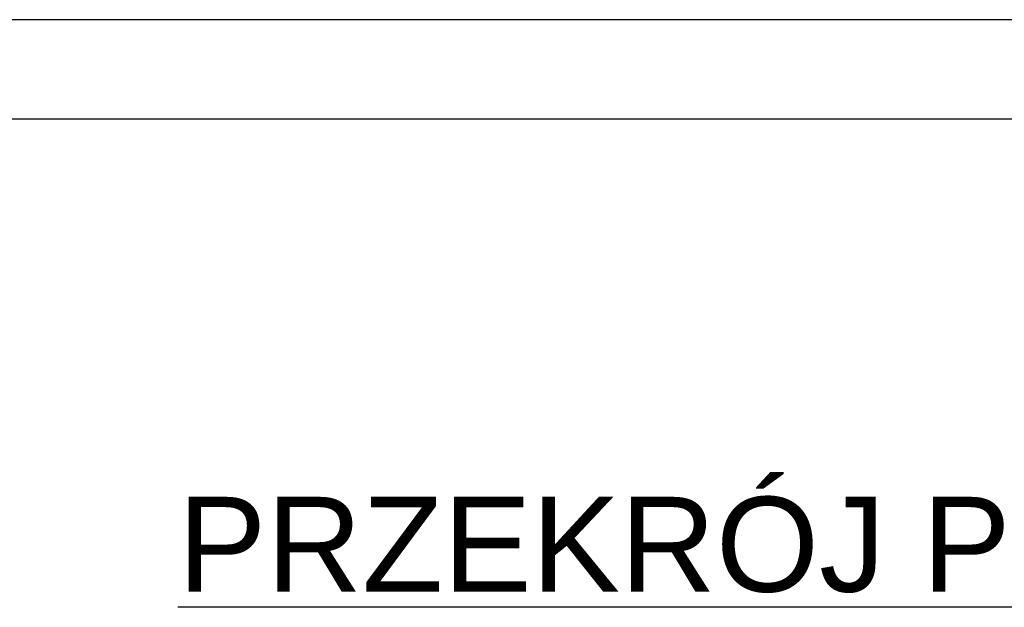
# Model space of a CAD drawing. Header units: millimetres. Extents: x 0 to 42000, y 0 to 29700.
# Tile 19 of 29: x 15172 to 20123, y 26744 to 29700. Entities that reach past the tile are written whole.
import ezdxf

# ---------------------------------------------------------------- set-up
doc = ezdxf.new("R2010")
doc.units = ezdxf.units.MM
doc.layers.add('TS_FORMATKA', color=7, linetype='Continuous')
doc.styles.add('Arial', font='ARIAL.TTF', dxfattribs={"height": 0.2})

# ---------------------------------------------------------------- blocks, each defined once
blk = doc.blocks.new('Unknown-293068075-1306')
at = {"layer": 'TS_FORMATKA', "color": 7, "linetype": 'Continuous'}
for p, q in [((42000, 29700), (0, 29700)), ((41500, 29200), (500, 29200))]:
    blk.add_line(p, q, dxfattribs=at)
blk = doc.blocks.new('Unknown-293068075-12 - 4602')
at = {"color": 6, "linetype": 'Continuous'}
blk.add_line((15967.1, 26747.6), (26039.4, 26747.6), dxfattribs=at)
at = {"color": 0, "linetype": 'Continuous'}
blk.add_wipeout([(26039.4, 26822.6), (26039.4, 27322.6), (15967.1, 27322.6), (15967.1, 26822.6)], dxfattribs=at)
at = {"color": 6, "linetype": 'Continuous', "style": 'Arial'}
blk.add_text('PRZEKRÓJ PODŁUŻNY W OSI 4', height=477.539, dxfattribs=at).set_placement((15967.1, 26822.6))

msp = doc.modelspace()

# ---------------------------------------------------------------- block references
msp.add_blockref('Unknown-293068075-1306', (0, 0))

# ---------------------------------------------------------------- next in the draw order: block references
msp.add_blockref('Unknown-293068075-12 - 4602', (0, 0))

doc.saveas('drawing.dxf')
